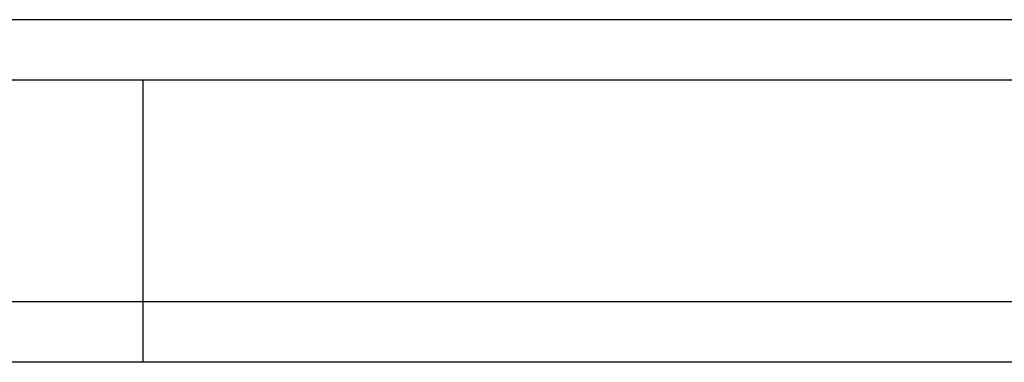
# Model space of a CAD drawing. Header units: millimetres. Extents: x 467 to 837, y 501 to 636.
# Tile 5 of 50: x 699.71 to 724.15, y 524.06 to 532.56. Entities that reach past the tile are written whole.
import ezdxf
from ezdxf.lldxf.tags import DXFTag

# ---------------------------------------------------------------- set-up
doc = ezdxf.new("R2010")
doc.units = ezdxf.units.MM
doc.layers.add('2', color=7, linetype='CONTINUOUS')
doc.layers.add('HID', color=2, linetype='DASHED')
tags = doc.linetypes.add('DASHED', pattern=[25.72, 12.86, -12.86]).pattern_tags.tags
tags[6:7] = [DXFTag(74, 4), DXFTag(75, 0), DXFTag(340, '0'), DXFTag(46, 0.0), DXFTag(50, 0.0), DXFTag(44, 0.0), DXFTag(45, 0.0)]
tags[4:5] = [DXFTag(74, 4), DXFTag(75, 0), DXFTag(340, '0'), DXFTag(46, 0.0), DXFTag(50, 0.0), DXFTag(44, 0.0), DXFTag(45, 0.0)]

msp = doc.modelspace()

# ---------------------------------------------------------------- linework, layer by layer
at = {"layer": '2', "color": 0, "linetype": 'Continuous'}
msp.add_line((790.772, 532.556), (685.772, 532.556), dxfattribs=at)
for points in [[(790.772, 531.056), (685.772, 531.056)], [(830.772, 525.556), (641.695, 525.556)], [(830.772, 524.056), (598.272, 524.056)]]:
    msp.add_open_spline(points, degree=1, dxfattribs=at)
at = {"layer": 'HID', "color": 0, "ltscale": 0.1}
msp.add_line((702.772, 524.056), (702.772, 531.056), dxfattribs=at)

doc.saveas('drawing.dxf')
